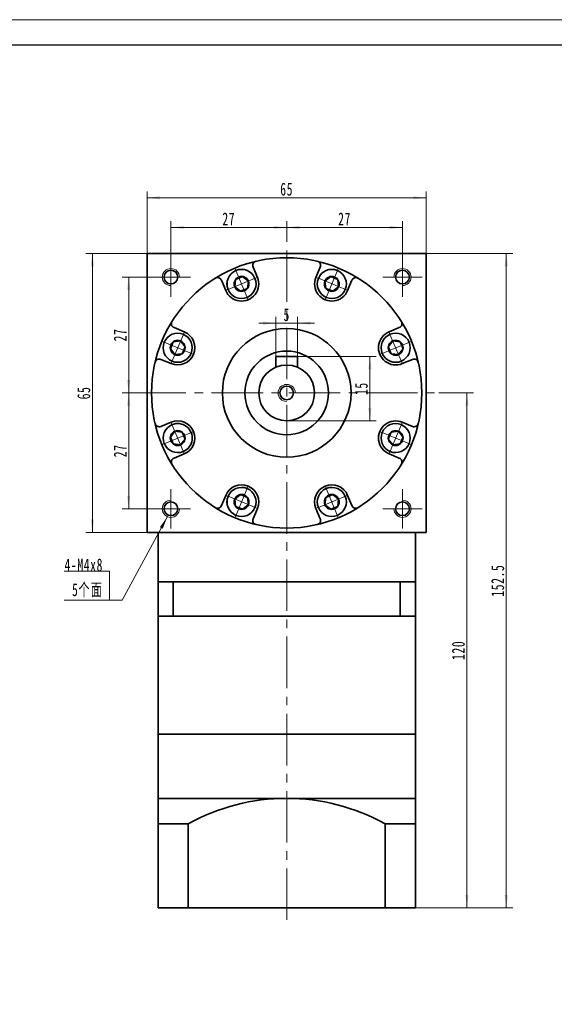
# Model space of a CAD drawing. Header units: millimetres. Extents: x -36 to 462, y -22 to 331.
# Tile 3 of 3: x 213 to 338, y 101 to 331. Entities that reach past the tile are written whole.
import ezdxf

# ---------------------------------------------------------------- set-up
doc = ezdxf.new("R2010")
doc.units = ezdxf.units.MM
doc.set_wipeout_variables(frame=1)
doc.linetypes.add('点画线', pattern=[18, 12, -2, 2, -2])
doc.layers.get('0').update_dxf_attribs({"lineweight": 35})
for name, color, linetype, lineweight in [('EB0_1', 7, 'Continuous', 35), ('中心线层', 1, '点画线', 18), ('图框_外框线', 7, 'Continuous', 18), ('尺寸线层', 3, 'Continuous', 18), ('粗实线层', 7, 'Continuous', 35)]:
    doc.layers.add(name, color=color, linetype=linetype, lineweight=lineweight)
doc.styles.add('标准', font='txt', dxfattribs={"width": 0.667})
doc.dimstyles.new('a4-1-1', dxfattribs={"dimtxt": 3, "dimasz": 3, "dimexe": 1.5, "dimexo": 0, "dimgap": 0.5, "dimtad": 1, "dimdec": 3, "dimdsep": 46, "dimtxsty": '标准', "dimblk": '_CAXARROW', "dimcen": 0, "dimdle": 4, "dimazin": 2, "dimtfac": 0.707107, "dimtdec": 3, "dimtix": 1, "dimtmove": 2, "dimatfit": 3, "dimfxl": 1, "dimfrac": 2, "dimtolj": 1, "dimtzin": 0, "dimarcsym": 1})

# ---------------------------------------------------------------- blocks, each defined once
blk = doc.blocks.new('*X19')
at = {"layer": '尺寸线层', "linetype": 'Continuous', "transparency": 16777216}
for points in [[(248.36, 282.49), (251.36, 282.86), (251.36, 282.11)], [(275.36, 282.49), (272.36, 282.86), (272.36, 282.11)]]:
    blk.add_hatch(color=0, dxfattribs=at).paths.add_polyline_path(points, flags=0)
at = {"layer": '尺寸线层', "color": 0, "linetype": 'Continuous', "transparency": 16777216}
for p, q in [((248.36, 275.52), (248.36, 283.99)), ((248.36, 282.49), (275.36, 282.49)), ((275.36, 279.19), (275.36, 283.99))]:
    blk.add_line(p, q, dxfattribs=at)
at = {"layer": '尺寸线层', "color": 0, "transparency": 16777216, "insert": (261.86, 284.47), "char_height": 3, "width": 6, "attachment_point": 5, "line_spacing_factor": 1.15057, "style": '标准'}
blk.add_mtext('\\T1.1;27', dxfattribs=at)
blk = doc.blocks.new('_CAXARROW')
blk.add_hatch(color=0).paths.add_polyline_path([(0, 0), (-1, 0.125), (-1, -0.125)], flags=0)
blk = doc.blocks.new('*X20')
at = {"layer": '尺寸线层', "linetype": 'Continuous', "transparency": 16777216}
for points in [[(275.36, 282.49), (278.36, 282.86), (278.36, 282.11)], [(302.36, 282.49), (299.36, 282.86), (299.36, 282.11)]]:
    blk.add_hatch(color=0, dxfattribs=at).paths.add_polyline_path(points, flags=0)
at = {"layer": '尺寸线层', "color": 0, "linetype": 'Continuous', "transparency": 16777216}
for p, q in [((275.36, 279.19), (275.36, 283.99)), ((275.36, 282.49), (302.36, 282.49)), ((302.36, 275.52), (302.36, 283.99))]:
    blk.add_line(p, q, dxfattribs=at)
at = {"layer": '尺寸线层', "color": 0, "transparency": 16777216, "insert": (288.86, 284.47), "char_height": 3, "width": 6, "attachment_point": 5, "line_spacing_factor": 1.15057, "style": '标准'}
blk.add_mtext('\\T1.1;27', dxfattribs=at)
blk = doc.blocks.new('*X21')
at = {"layer": '尺寸线层', "linetype": 'Continuous', "transparency": 16777216}
for points in [[(238.52, 270.92), (238.89, 267.92), (238.14, 267.92)], [(238.52, 243.92), (238.89, 246.92), (238.14, 246.92)]]:
    blk.add_hatch(color=0, dxfattribs=at).paths.add_polyline_path(points, flags=0)
at = {"layer": '尺寸线层', "color": 0, "linetype": 'Continuous', "transparency": 16777216}
for p, q in [((243.76, 270.92), (237.02, 270.92)), ((238.52, 270.92), (238.52, 243.92)), ((239.86, 243.92), (237.02, 243.92))]:
    blk.add_line(p, q, dxfattribs=at)
at = {"layer": '尺寸线层', "color": 0, "transparency": 16777216, "insert": (236.53, 257.42), "char_height": 3, "width": 6, "attachment_point": 5, "rotation": 90, "line_spacing_factor": 1.15057, "style": '标准'}
blk.add_mtext('\\T1.1;27', dxfattribs=at)
blk = doc.blocks.new('*X22')
at = {"layer": '尺寸线层', "linetype": 'Continuous', "transparency": 16777216}
for points in [[(238.52, 243.92), (238.89, 240.92), (238.14, 240.92)], [(238.52, 216.92), (238.89, 219.92), (238.14, 219.92)]]:
    blk.add_hatch(color=0, dxfattribs=at).paths.add_polyline_path(points, flags=0)
at = {"layer": '尺寸线层', "color": 0, "linetype": 'Continuous', "transparency": 16777216}
for p, q in [((239.86, 243.92), (237.02, 243.92)), ((238.52, 243.92), (238.52, 216.92)), ((243.76, 216.92), (237.02, 216.92))]:
    blk.add_line(p, q, dxfattribs=at)
at = {"layer": '尺寸线层', "color": 0, "transparency": 16777216, "insert": (236.53, 230.42), "char_height": 3, "width": 6, "attachment_point": 5, "rotation": 90, "line_spacing_factor": 1.15057, "style": '标准'}
blk.add_mtext('\\T1.1;27', dxfattribs=at)
blk = doc.blocks.new('*X23')
at = {"layer": '尺寸线层', "linetype": 'Continuous', "transparency": 16777216}
for points in [[(230.05, 276.42), (229.68, 273.42), (230.43, 273.42)], [(230.05, 211.42), (229.68, 214.42), (230.43, 214.42)]]:
    blk.add_hatch(color=0, dxfattribs=at).paths.add_polyline_path(points, flags=0)
at = {"layer": '尺寸线层', "color": 0, "linetype": 'Continuous', "transparency": 16777216}
for p, q in [((242.86, 276.42), (228.55, 276.42)), ((230.05, 211.42), (230.05, 276.42)), ((242.86, 211.42), (228.55, 211.42))]:
    blk.add_line(p, q, dxfattribs=at)
at = {"layer": '尺寸线层', "color": 0, "transparency": 16777216, "insert": (228.07, 243.92), "char_height": 3, "width": 6, "attachment_point": 5, "rotation": 90, "line_spacing_factor": 1.15057, "style": '标准'}
blk.add_mtext('\\T1.1;65', dxfattribs=at)
blk = doc.blocks.new('*X24')
at = {"layer": '尺寸线层', "linetype": 'Continuous', "transparency": 16777216}
for points in [[(242.86, 289.4), (245.86, 289.78), (245.86, 289.03)], [(307.86, 289.4), (304.86, 289.78), (304.86, 289.03)]]:
    blk.add_hatch(color=0, dxfattribs=at).paths.add_polyline_path(points, flags=0)
at = {"layer": '尺寸线层', "color": 0, "linetype": 'Continuous', "transparency": 16777216}
for p, q in [((242.86, 276.42), (242.86, 290.9)), ((242.86, 289.4), (307.86, 289.4)), ((307.86, 276.42), (307.86, 290.9))]:
    blk.add_line(p, q, dxfattribs=at)
at = {"layer": '尺寸线层', "color": 0, "transparency": 16777216, "insert": (275.36, 291.39), "char_height": 3, "width": 6, "attachment_point": 5, "line_spacing_factor": 1.15057, "style": '标准'}
blk.add_mtext('\\T1.1;65', dxfattribs=at)
blk = doc.blocks.new('*X25')
at = {"layer": '尺寸线层', "linetype": 'Continuous', "transparency": 16777216}
for points in [[(317.39, 243.92), (317.77, 240.92), (317.02, 240.92)], [(317.39, 123.92), (317.77, 126.92), (317.02, 126.92)]]:
    blk.add_hatch(color=0, dxfattribs=at).paths.add_polyline_path(points, flags=0)
at = {"layer": '尺寸线层', "color": 0, "linetype": 'Continuous', "transparency": 16777216}
for p, q in [((310.86, 243.92), (318.89, 243.92)), ((317.39, 243.92), (317.39, 123.92)), ((305.36, 123.92), (318.89, 123.92))]:
    blk.add_line(p, q, dxfattribs=at)
at = {"layer": '尺寸线层', "color": 0, "transparency": 16777216, "insert": (315.4, 183.92), "char_height": 3, "width": 7.9737, "attachment_point": 5, "rotation": 90, "line_spacing_factor": 1.15057, "style": '标准'}
blk.add_mtext('\\T1.1;120', dxfattribs=at)
blk = doc.blocks.new('*X26')
at = {"layer": '尺寸线层', "linetype": 'Continuous', "transparency": 16777216}
for points in [[(326.56, 276.42), (326.93, 273.42), (326.18, 273.42)], [(326.56, 123.92), (326.93, 126.92), (326.18, 126.92)]]:
    blk.add_hatch(color=0, dxfattribs=at).paths.add_polyline_path(points, flags=0)
at = {"layer": '尺寸线层', "color": 0, "linetype": 'Continuous', "transparency": 16777216}
for p, q in [((307.86, 276.42), (328.06, 276.42)), ((326.56, 276.42), (326.56, 123.92)), ((305.36, 123.92), (328.06, 123.92))]:
    blk.add_line(p, q, dxfattribs=at)
at = {"layer": '尺寸线层', "color": 0, "transparency": 16777216, "insert": (324.57, 200.17), "char_height": 3, "width": 13.8707, "attachment_point": 5, "rotation": 90, "line_spacing_factor": 1.15057, "style": '标准'}
blk.add_mtext('\\T1.1;152.5', dxfattribs=at)
blk = doc.blocks.new('*X27')
at = {"layer": '尺寸线层', "linetype": 'Continuous'}
blk.add_hatch(color=0, dxfattribs=at).paths.add_polyline_path([(13.51, 19.45), (12.42, 16.63), (11.76, 16.99)], flags=0)
at = {"layer": '尺寸线层', "color": 0, "linetype": 'Continuous'}
blk.add_line((13.51, 19.45), (3, 0), dxfattribs=at)
at = {"layer": '尺寸线层', "color": 0}
for p, q in [((0, 6.73), (-10.53, 6.73)), ((0, 0), (0, 6.73)), ((0, 0), (-10.53, 0)), ((3, 0), (0, 0))]:
    blk.add_line(p, q, dxfattribs=at)
at = {"layer": '尺寸线层', "color": 0, "insert": (-1.5, 0.6), "char_height": 3, "width": 17.068, "attachment_point": 9, "line_spacing_factor": 1.15057, "style": '标准'}
blk.add_mtext('\\T1.1;4-M4x8\\P5个面', dxfattribs=at)
blk = doc.blocks.new('*X28')
at = {"layer": '尺寸线层', "linetype": 'Continuous', "transparency": 16777216}
for points in [[(294.76, 252.42), (295.14, 249.42), (294.39, 249.42)], [(294.76, 237.42), (295.14, 240.42), (294.39, 240.42)]]:
    blk.add_hatch(color=0, dxfattribs=at).paths.add_polyline_path(points, flags=0)
at = {"layer": '尺寸线层', "color": 0, "linetype": 'Continuous', "transparency": 16777216}
for p, q in [((277.86, 252.42), (296.26, 252.42)), ((294.76, 252.42), (294.76, 237.42)), ((275.36, 237.42), (296.26, 237.42))]:
    blk.add_line(p, q, dxfattribs=at)
at = {"layer": '尺寸线层', "color": 0, "transparency": 16777216, "insert": (292.77, 244.92), "char_height": 3, "width": 6, "attachment_point": 5, "rotation": 90, "line_spacing_factor": 1.15057, "style": '标准'}
blk.add_mtext('\\T1.1;15', dxfattribs=at)
blk = doc.blocks.new('*X29')
at = {"layer": '尺寸线层', "linetype": 'Continuous', "transparency": 16777216}
for points in [[(272.86, 260.18), (269.86, 259.81), (269.86, 260.56)], [(277.86, 260.18), (280.86, 259.81), (280.86, 260.56)]]:
    blk.add_hatch(color=0, dxfattribs=at).paths.add_polyline_path(points, flags=0)
at = {"layer": '尺寸线层', "color": 0, "linetype": 'Continuous', "transparency": 16777216}
for p, q in [((272.86, 252.42), (272.86, 261.68)), ((277.86, 252.42), (277.86, 261.68)), ((281.86, 260.18), (268.86, 260.18))]:
    blk.add_line(p, q, dxfattribs=at)
at = {"layer": '尺寸线层', "color": 0, "transparency": 16777216, "insert": (275.36, 262.15), "char_height": 3, "width": 6, "attachment_point": 5, "line_spacing_factor": 1.15057, "style": '标准'}
blk.add_mtext('\\T1.1;5', dxfattribs=at)
blk = doc.blocks.new('*X30')
at = {"layer": '中心线层', "linetype": '点画线', "lineweight": 18}
for p, q in [((0, -3.89), (0, 3.89)), ((-3.89, 0), (3.89, 0))]:
    blk.add_line(p, q, dxfattribs=at)
at = {"layer": '粗实线层'}
for p, q in [((-1.73, 0), (-0.87, 1.5)), ((-1.73, 0), (-0.87, -1.5)), ((-0.87, 1.5), (0.87, 1.5)), ((1.73, 0), (0.87, 1.5)), ((1.73, 0), (0.87, 1.5)), ((1.73, 0), (0.87, -1.5)), ((-0.87, -1.5), (0.87, -1.5))]:
    blk.add_line(p, q, dxfattribs=at)
blk.add_circle((0, 0), 1.73, dxfattribs=at)
for start, end in [(0, 180), (180, 360)]:
    blk.add_arc((0, 0), 3.39, start, end, dxfattribs=at)

msp = doc.modelspace()

# ---------------------------------------------------------------- linework, layer by layer
at = {"layer": 'EB0_1'}
for p, q in [((245.359, 199.9217), (245.359, 164.4217)), ((305.359, 199.9217), (245.359, 199.9217)), ((305.359, 199.9217), (305.359, 164.4217)), ((305.359, 191.9217), (245.359, 191.9217)), ((245.359, 164.4217), (305.359, 164.4217))]:
    msp.add_line(p, q, dxfattribs=at)
at = {"layer": 'EB0_1', "linetype": 'Continuous', "lineweight": 35}
for p, q in [((245.359, 164.4217), (245.359, 141.4217)), ((245.359, 164.4217), (305.359, 164.4217)), ((305.359, 123.9217), (305.359, 164.4217)), ((245.359, 141.4217), (245.359, 123.9217)), ((305.359, 123.9217), (245.359, 123.9217))]:
    msp.add_line(p, q, dxfattribs=at)
at = {"layer": '中心线层'}
for p, q in [((275.359, 121.1147), (275.359, 279.194)), ((248.359, 266.3217), (248.359, 275.5217)), ((302.359, 275.5217), (302.359, 266.3217)), ((243.759, 270.9217), (252.959, 270.9217)), ((297.759, 270.9217), (306.959, 270.9217)), ((239.859, 243.9217), (310.859, 243.9217)), ((248.359, 212.3217), (248.359, 221.5217)), ((302.359, 221.5217), (302.359, 212.3217)), ((252.959, 216.9217), (243.759, 216.9217)), ((306.959, 216.9217), (297.759, 216.9217))]:
    msp.add_line(p, q, dxfattribs=at)
at = {"layer": '粗实线层'}
for p, q in [((242.859, 276.4217), (307.859, 276.4217)), ((242.859, 211.4217), (242.859, 276.4217)), ((307.859, 211.4217), (307.859, 276.4217)), ((268.5307, 270.8592), (267.5406, 273.2496)), ((282.1873, 270.8592), (283.1774, 273.2496)), ((261.1397, 267.7977), (260.1495, 270.1881)), ((289.5783, 267.7977), (290.5684, 270.1881)), ((251.483, 258.1411), (249.0926, 259.1312)), ((299.2349, 258.1411), (301.6254, 259.1312)), ((248.4216, 250.75), (246.0311, 251.7402)), ((277.859, 252.4217), (272.859, 252.4217)), ((272.859, 252.4217), (272.859, 249.9217)), ((277.859, 252.4217), (277.859, 249.9217)), ((302.2964, 250.75), (304.6868, 251.7402)), ((248.4216, 237.0935), (246.0311, 236.1033)), ((302.2964, 237.0935), (304.6868, 236.1033)), ((251.483, 229.7024), (249.0926, 228.7123)), ((299.2349, 229.7024), (301.6254, 228.7123)), ((261.1397, 220.0458), (260.1495, 217.6554)), ((289.5783, 220.0458), (290.5684, 217.6554)), ((268.5307, 216.9843), (267.5406, 214.5939)), ((282.1873, 216.9843), (283.1774, 214.5939)), ((242.859, 211.4217), (307.859, 211.4217)), ((245.359, 199.9217), (245.359, 211.4217)), ((305.359, 199.9217), (305.359, 211.4217)), ((248.9015, 199.9217), (248.9015, 191.9217)), ((301.8165, 199.9217), (301.8165, 191.9217)), ((245.359, 149.4217), (305.359, 149.4217)), ((250.359, 143.475), (245.359, 143.475)), ((252.359, 143.475), (245.359, 143.475)), ((252.359, 143.475), (252.359, 123.9217)), ((252.359, 143.475), (252.359, 123.9217)), ((298.359, 143.475), (298.359, 123.9217)), ((298.359, 143.475), (298.359, 123.9217)), ((298.359, 143.475), (305.359, 143.475))]:
    msp.add_line(p, q, dxfattribs=at)
for centre, radius in [((275.359, 243.9217), 31.5), ((248.359, 270.9217), 1.6), ((302.359, 270.9217), 1.6), ((275.359, 243.9217), 15), ((275.359, 243.9217), 9.75), ((275.359, 243.9217), 6.5), ((275.359, 243.9217), 1.6), ((248.359, 216.9217), 1.6), ((302.359, 216.9217), 1.6)]:
    msp.add_circle(centre, radius, dxfattribs=at)
for centre, radius, start, end in [((268.4644, 273.6323), 1, 103.064537, 202.500054), ((282.2535, 273.6323), 1, 337.499946, 76.935463), ((259.2257, 269.8054), 1, 22.499946, 121.935463), ((264.8352, 269.3284), 4, 202.5, 22.5), ((285.8828, 269.3284), 4, 157.5, 337.5), ((291.4923, 269.8054), 1, 58.064537, 157.500054), ((249.4753, 260.0551), 1, 148.064537, 247.500054), ((301.2427, 260.0551), 1, 292.499946, 31.935463), ((249.9523, 254.4455), 4, 247.5, 67.5), ((300.7657, 254.4455), 4, 112.5, 292.5), ((245.6485, 250.8163), 1, 67.499946, 166.935463), ((305.0695, 250.8163), 1, 13.064537, 112.500054), ((245.6485, 237.0272), 1, 193.064537, 292.500054), ((249.9523, 233.3979), 4, 292.5, 112.5), ((300.7657, 233.3979), 4, 67.5, 247.5), ((305.0695, 237.0272), 1, 247.499946, 346.935463), ((249.4753, 227.7884), 1, 112.499946, 211.935463), ((301.2427, 227.7884), 1, 328.064537, 67.500054), ((264.8352, 218.5151), 4, 337.5, 157.5), ((285.8828, 218.5151), 4, 22.5, 202.5), ((259.2257, 218.038), 1, 238.064537, 337.500054), ((291.4923, 218.038), 1, 202.499946, 301.935463), ((268.4644, 214.2112), 1, 157.499946, 256.935463), ((282.2535, 214.2112), 1, 283.064537, 22.500054), ((275.359, 101.97), 47.4517, 61.006989, 118.993011)]:
    msp.add_arc(centre, radius, start, end, dxfattribs=at)
at = {"layer": '粗实线层', "lineweight": 18}
for centre, start, end in [((248.359, 270.9217), 0, 270), ((302.359, 270.9217), 270, 180), ((275.359, 243.9217), 0, 270), ((248.359, 216.9217), 90, 360), ((302.359, 216.9217), 180, 90)]:
    msp.add_arc(centre, 2, start, end, dxfattribs=at)

# ---------------------------------------------------------------- block references
at = {"layer": '尺寸线层'}
msp.add_blockref('*X27', (234.0367, 195.6404), dxfattribs=at)

# ---------------------------------------------------------------- dimensions: what is measured, and where the dimension line sits
for base, p1, p2, picture, middle in [((307.859, 289.4038), (242.859, 276.4217), (307.859, 276.4217), '*X24', (275.359, 291.3871)), ((275.359, 282.486), (248.359, 275.5217), (275.359, 279.194), '*X19', (261.859, 284.4692)), ((302.359, 282.486), (275.359, 279.194), (302.359, 275.5217), '*X20', (288.859, 284.4692)), ((272.859, 260.1824), (277.859, 252.4217), (272.859, 252.4217), '*X29', (275.359, 262.1488))]:
    dim = msp.add_linear_dim(base=base, p1=p1, p2=p2, dimstyle='a4-1-1', override={"dimsah": 1, "dimtfill": 1, "dimtzin": 0}, dxfattribs=at)
    dim.commit()
    dim.dimension.update_dxf_attribs({"geometry": picture, "text_midpoint": middle})
for base, p1, p2, angle, picture, middle in [((230.0515, 276.4217), (242.859, 211.4217), (242.859, 276.4217), 90, '*X23', (228.0683, 243.9217)), ((326.5568, 123.9217), (307.859, 276.4217), (305.359, 123.9217), 270, '*X26', (324.5652, 200.1717)), ((238.5159, 243.9217), (243.759, 270.9217), (239.859, 243.9217), 270, '*X21', (236.5326, 257.4217)), ((294.7636, 237.4217), (277.859, 252.4217), (275.359, 237.4217), 270, '*X28', (292.772, 244.9217)), ((238.5159, 216.9217), (239.859, 243.9217), (243.759, 216.9217), 270, '*X22', (236.5326, 230.4217)), ((317.3919, 123.9217), (310.859, 243.9217), (305.359, 123.9217), 270, '*X25', (315.4002, 183.9217))]:
    dim = msp.add_linear_dim(base=base, p1=p1, p2=p2, angle=angle, dimstyle='a4-1-1', override={"dimsah": 1, "dimtfill": 1, "dimtzin": 0}, dxfattribs=at)
    dim.commit()
    dim.dimension.update_dxf_attribs({"geometry": picture, "text_midpoint": middle})

# ---------------------------------------------------------------- next in the draw order: wipeouts: each hides what was drawn before it
for points in [[(267.9671, 270.6257), (267.959, 270.6451), (267.9508, 270.6645), (267.9424, 270.6838), (267.934, 270.7031), (267.9254, 270.7223), (267.9166, 270.7415), (267.9078, 270.7606), (267.8989, 270.7796), (267.8898, 270.7986), (267.8806, 270.8176), (267.8713, 270.8365), (267.8619, 270.8553), (267.8523, 270.8741), (267.8427, 270.8928), (267.8329, 270.9114), (267.823, 270.93), (267.813, 270.9485), (267.8029, 270.967), (267.7927, 270.9854), (267.7823, 271.0037), (267.7719, 271.022), (267.7613, 271.0402), (267.7506, 271.0583), (267.7398, 271.0764), (267.7289, 271.0944), (267.7179, 271.1123), (267.7067, 271.1302), (267.6955, 271.148), (267.6841, 271.1657), (267.6727, 271.1834), (267.6727, 271.1834), (267.5841, 271.3123), (267.4896, 271.437), (267.3895, 271.5572), (267.284, 271.6727), (267.1732, 271.7832), (267.0575, 271.8884), (266.937, 271.9882), (266.8121, 272.0823), (266.6829, 272.1706), (266.5498, 272.2528), (266.4131, 272.3288), (266.273, 272.3984), (266.1298, 272.4615), (265.9839, 272.5179), (265.8356, 272.5675), (265.6851, 272.6102), (265.5328, 272.6459), (265.379, 272.6745), (265.224, 272.6961), (265.0682, 272.7104), (264.912, 272.7176), (264.7555, 272.7175), (264.5993, 272.7102), (264.4435, 272.6957), (264.2886, 272.6741), (264.1348, 272.6453), (263.9825, 272.6094), (263.8321, 272.5666), (263.6838, 272.5169), (263.5379, 272.4604), (263.5379, 272.4604), (263.3948, 272.3972), (263.2547, 272.3275), (263.1181, 272.2514), (262.9851, 272.169), (262.856, 272.0807), (262.7311, 271.9864), (262.6107, 271.8865), (262.4951, 271.7812), (262.3844, 271.6706), (262.279, 271.5551), (262.179, 271.4348), (262.0846, 271.31), (261.9961, 271.181), (261.9137, 271.048), (261.8375, 270.9114), (261.7676, 270.7714), (261.7043, 270.6284), (261.6477, 270.4826), (261.5979, 270.3343), (261.5549, 270.1839), (261.5189, 270.0316), (261.49, 269.8779), (261.4682, 269.723), (261.4536, 269.5672), (261.4462, 269.411), (261.446, 269.2545), (261.453, 269.0982), (261.4672, 268.9425), (261.4886, 268.7875), (261.5171, 268.6337), (261.5171, 268.6337), (261.5215, 268.6131), (261.526, 268.5925), (261.5307, 268.572), (261.5354, 268.5515), (261.5403, 268.531), (261.5453, 268.5106), (261.5505, 268.4901), (261.5557, 268.4698), (261.5611, 268.4494), (261.5667, 268.4291), (261.5723, 268.4088), (261.5781, 268.3886), (261.584, 268.3684), (261.59, 268.3482), (261.5962, 268.3281), (261.6024, 268.308), (261.6088, 268.2879), (261.6153, 268.2679), (261.622, 268.2479), (261.6288, 268.228), (261.6357, 268.2081), (261.6427, 268.1883), (261.6498, 268.1685), (261.6571, 268.1487), (261.6645, 268.129), (261.672, 268.1093), (261.6796, 268.0897), (261.6874, 268.0701), (261.6952, 268.0506), (261.7032, 268.0311), (261.7032, 268.0311), (261.7754, 267.869), (261.856, 267.7109), (261.9447, 267.5572), (262.0414, 267.4083), (262.1457, 267.2647), (262.2574, 267.1268), (262.3762, 266.9949), (262.5017, 266.8694), (262.6336, 266.7506), (262.7715, 266.639), (262.9151, 266.5346), (263.0639, 266.438), (263.2176, 266.3492), (263.3758, 266.2687), (263.5379, 266.1965), (263.7036, 266.1329), (263.8724, 266.078), (264.0438, 266.0321), (264.2174, 265.9952), (264.3927, 265.9674), (264.5692, 265.9489), (264.7465, 265.9396), (264.9239, 265.9396), (265.1012, 265.9489), (265.2777, 265.9674), (265.453, 265.9952), (265.6266, 266.0321), (265.798, 266.078), (265.9668, 266.1329), (266.1325, 266.1965), (266.1325, 266.1965), (266.2946, 266.2687), (266.4528, 266.3492), (266.6065, 266.438), (266.7553, 266.5346), (266.8989, 266.639), (267.0368, 266.7506), (267.1687, 266.8694), (267.2942, 266.9949), (267.413, 267.1268), (267.5247, 267.2647), (267.629, 267.4083), (267.7256, 267.5572), (267.8144, 267.7109), (267.895, 267.869), (267.9671, 268.0311), (268.0307, 268.1968), (268.0856, 268.3656), (268.1315, 268.537), (268.1684, 268.7106), (268.1962, 268.8859), (268.2147, 269.0624), (268.224, 269.2397), (268.224, 269.4172), (268.2147, 269.5944), (268.1962, 269.7709), (268.1684, 269.9462), (268.1315, 270.1198), (268.0856, 270.2912), (268.0307, 270.46)], [(289.0147, 268.0311), (289.0227, 268.0506), (289.0306, 268.0701), (289.0384, 268.0897), (289.046, 268.1093), (289.0535, 268.129), (289.0609, 268.1487), (289.0681, 268.1685), (289.0753, 268.1883), (289.0823, 268.2081), (289.0892, 268.228), (289.096, 268.2479), (289.1026, 268.2679), (289.1091, 268.2879), (289.1155, 268.308), (289.1218, 268.3281), (289.128, 268.3482), (289.134, 268.3684), (289.1399, 268.3886), (289.1457, 268.4088), (289.1513, 268.4291), (289.1568, 268.4494), (289.1622, 268.4698), (289.1675, 268.4901), (289.1726, 268.5106), (289.1777, 268.531), (289.1825, 268.5515), (289.1873, 268.572), (289.1919, 268.5925), (289.1964, 268.6131), (289.2008, 268.6337), (289.2008, 268.6337), (289.2293, 268.7875), (289.2507, 268.9425), (289.265, 269.0982), (289.272, 269.2545), (289.2718, 269.411), (289.2644, 269.5672), (289.2497, 269.723), (289.228, 269.8779), (289.199, 270.0316), (289.1631, 270.1839), (289.1201, 270.3343), (289.0703, 270.4826), (289.0136, 270.6284), (288.9503, 270.7714), (288.8805, 270.9114), (288.8043, 271.048), (288.7218, 271.181), (288.6333, 271.31), (288.539, 271.4348), (288.439, 271.5551), (288.3336, 271.6706), (288.2229, 271.7812), (288.1072, 271.8865), (287.9869, 271.9864), (287.862, 272.0807), (287.7329, 272.169), (287.5999, 272.2514), (287.4632, 272.3275), (287.3232, 272.3972), (287.1801, 272.4604), (287.1801, 272.4604), (287.0342, 272.5169), (286.8859, 272.5666), (286.7354, 272.6094), (286.5832, 272.6453), (286.4294, 272.6741), (286.2745, 272.6957), (286.1187, 272.7102), (285.9624, 272.7175), (285.806, 272.7176), (285.6497, 272.7104), (285.494, 272.6961), (285.339, 272.6745), (285.1852, 272.6459), (285.0329, 272.6102), (284.8824, 272.5675), (284.7341, 272.5179), (284.5881, 272.4615), (284.445, 272.3984), (284.3049, 272.3288), (284.1681, 272.2528), (284.0351, 272.1706), (283.9059, 272.0823), (283.781, 271.9882), (283.6605, 271.8884), (283.5448, 271.7832), (283.434, 271.6727), (283.3285, 271.5572), (283.2284, 271.437), (283.1339, 271.3123), (283.0453, 271.1834), (283.0453, 271.1834), (283.0338, 271.1657), (283.0225, 271.148), (283.0112, 271.1302), (283.0001, 271.1123), (282.9891, 271.0944), (282.9782, 271.0764), (282.9674, 271.0583), (282.9567, 271.0402), (282.9461, 271.022), (282.9357, 271.0037), (282.9253, 270.9854), (282.9151, 270.967), (282.905, 270.9485), (282.895, 270.93), (282.8851, 270.9114), (282.8753, 270.8928), (282.8656, 270.8741), (282.8561, 270.8553), (282.8467, 270.8365), (282.8374, 270.8176), (282.8282, 270.7986), (282.8191, 270.7796), (282.8102, 270.7606), (282.8013, 270.7415), (282.7926, 270.7223), (282.784, 270.7031), (282.7755, 270.6838), (282.7672, 270.6645), (282.7589, 270.6451), (282.7508, 270.6257), (282.7508, 270.6257), (282.6872, 270.46), (282.6324, 270.2912), (282.5864, 270.1198), (282.5495, 269.9462), (282.5218, 269.7709), (282.5032, 269.5944), (282.4939, 269.4172), (282.4939, 269.2397), (282.5032, 269.0624), (282.5218, 268.8859), (282.5495, 268.7106), (282.5864, 268.537), (282.6324, 268.3656), (282.6872, 268.1968), (282.7508, 268.0311), (282.823, 267.869), (282.9036, 267.7109), (282.9923, 267.5572), (283.089, 267.4083), (283.1933, 267.2647), (283.305, 267.1268), (283.4238, 266.9949), (283.5493, 266.8694), (283.6812, 266.7506), (283.8191, 266.639), (283.9627, 266.5346), (284.1115, 266.438), (284.2652, 266.3492), (284.4233, 266.2687), (284.5855, 266.1965), (284.5855, 266.1965), (284.7512, 266.1329), (284.92, 266.078), (285.0914, 266.0321), (285.265, 265.9952), (285.4403, 265.9674), (285.6168, 265.9489), (285.794, 265.9396), (285.9715, 265.9396), (286.1488, 265.9489), (286.3253, 265.9674), (286.5006, 265.9952), (286.6742, 266.0321), (286.8456, 266.078), (287.0144, 266.1329), (287.1801, 266.1965), (287.3422, 266.2687), (287.5004, 266.3492), (287.6541, 266.438), (287.8029, 266.5346), (287.9465, 266.639), (288.0844, 266.7506), (288.2163, 266.8694), (288.3418, 266.9949), (288.4606, 267.1268), (288.5722, 267.2647), (288.6766, 267.4083), (288.7732, 267.5572), (288.862, 267.7109), (288.9425, 267.869)], [(251.2496, 257.5775), (251.2301, 257.5855), (251.2106, 257.5934), (251.191, 257.6011), (251.1714, 257.6087), (251.1517, 257.6162), (251.132, 257.6236), (251.1123, 257.6309), (251.0925, 257.638), (251.0726, 257.6451), (251.0527, 257.652), (251.0328, 257.6587), (251.0128, 257.6654), (250.9928, 257.6719), (250.9728, 257.6783), (250.9527, 257.6846), (250.9325, 257.6907), (250.9124, 257.6967), (250.8921, 257.7026), (250.8719, 257.7084), (250.8516, 257.7141), (250.8313, 257.7196), (250.811, 257.725), (250.7906, 257.7303), (250.7702, 257.7354), (250.7497, 257.7404), (250.7292, 257.7453), (250.7087, 257.7501), (250.6882, 257.7547), (250.6676, 257.7592), (250.647, 257.7636), (250.647, 257.7636), (250.4932, 257.7921), (250.3383, 257.8135), (250.1825, 257.8277), (250.0262, 257.8347), (249.8698, 257.8345), (249.7135, 257.8271), (249.5578, 257.8125), (249.4029, 257.7907), (249.2491, 257.7618), (249.0969, 257.7258), (248.9464, 257.6829), (248.7982, 257.633), (248.6523, 257.5764), (248.5093, 257.5131), (248.3693, 257.4432), (248.2327, 257.367), (248.0998, 257.2846), (247.9708, 257.1961), (247.846, 257.1017), (247.7257, 257.0017), (247.6101, 256.8963), (247.4995, 256.7856), (247.3942, 256.67), (247.2943, 256.5496), (247.2001, 256.4247), (247.1117, 256.2957), (247.0294, 256.1626), (246.9533, 256.026), (246.8835, 255.8859), (246.8203, 255.7428), (246.8203, 255.7428), (246.7638, 255.597), (246.7141, 255.4486), (246.6713, 255.2982), (246.6354, 255.1459), (246.6067, 254.9921), (246.585, 254.8372), (246.5705, 254.6815), (246.5632, 254.5252), (246.5632, 254.3688), (246.5703, 254.2125), (246.5847, 254.0567), (246.6062, 253.9018), (246.6348, 253.748), (246.6706, 253.5957), (246.7133, 253.4452), (246.7629, 253.2968), (246.8192, 253.1509), (246.8823, 253.0077), (246.9519, 252.8676), (247.0279, 252.7309), (247.1101, 252.5978), (247.1984, 252.4687), (247.2925, 252.3437), (247.3923, 252.2232), (247.4976, 252.1075), (247.608, 251.9968), (247.7235, 251.8912), (247.8437, 251.7911), (247.9684, 251.6967), (248.0973, 251.6081), (248.0973, 251.6081), (248.115, 251.5966), (248.1327, 251.5852), (248.1505, 251.574), (248.1684, 251.5629), (248.1863, 251.5518), (248.2043, 251.5409), (248.2224, 251.5301), (248.2405, 251.5194), (248.2587, 251.5089), (248.277, 251.4984), (248.2953, 251.4881), (248.3137, 251.4778), (248.3322, 251.4677), (248.3507, 251.4577), (248.3693, 251.4478), (248.388, 251.4381), (248.4067, 251.4284), (248.4254, 251.4189), (248.4443, 251.4094), (248.4631, 251.4001), (248.4821, 251.3909), (248.5011, 251.3819), (248.5201, 251.3729), (248.5392, 251.3641), (248.5584, 251.3554), (248.5776, 251.3468), (248.5969, 251.3383), (248.6162, 251.3299), (248.6356, 251.3217), (248.655, 251.3136), (248.655, 251.3136), (248.8207, 251.25), (248.9895, 251.1951), (249.1609, 251.1492), (249.3345, 251.1123), (249.5098, 251.0845), (249.6863, 251.066), (249.8636, 251.0567), (250.041, 251.0567), (250.2183, 251.066), (250.3948, 251.0845), (250.5701, 251.1123), (250.7437, 251.1492), (250.9151, 251.1951), (251.0839, 251.25), (251.2496, 251.3136), (251.4117, 251.3858), (251.5699, 251.4663), (251.7236, 251.5551), (251.8724, 251.6517), (252.016, 251.7561), (252.1539, 251.8678), (252.2858, 251.9865), (252.4113, 252.112), (252.5301, 252.2439), (252.6418, 252.3818), (252.7461, 252.5254), (252.8428, 252.6743), (252.9315, 252.828), (253.0121, 252.9861), (253.0843, 253.1482), (253.0843, 253.1482), (253.1479, 253.3139), (253.2027, 253.4827), (253.2486, 253.6542), (253.2855, 253.8278), (253.3133, 254.003), (253.3319, 254.1796), (253.3411, 254.3568), (253.3411, 254.5343), (253.3319, 254.7115), (253.3133, 254.888), (253.2855, 255.0633), (253.2486, 255.2369), (253.2027, 255.4083), (253.1479, 255.5771), (253.0843, 255.7428), (253.0121, 255.905), (252.9315, 256.0631), (252.8428, 256.2168), (252.7461, 256.3656), (252.6418, 256.5092), (252.5301, 256.6472), (252.4113, 256.7791), (252.2858, 256.9046), (252.1539, 257.0233), (252.016, 257.135), (251.8724, 257.2393), (251.7236, 257.336), (251.5699, 257.4247), (251.4117, 257.5053)], [(302.063, 251.3136), (302.0824, 251.3217), (302.1018, 251.3299), (302.1211, 251.3383), (302.1404, 251.3468), (302.1596, 251.3554), (302.1787, 251.3641), (302.1978, 251.3729), (302.2169, 251.3819), (302.2359, 251.3909), (302.2548, 251.4001), (302.2737, 251.4094), (302.2925, 251.4189), (302.3113, 251.4284), (302.33, 251.4381), (302.3487, 251.4478), (302.3672, 251.4577), (302.3858, 251.4677), (302.4042, 251.4778), (302.4226, 251.4881), (302.441, 251.4984), (302.4592, 251.5089), (302.4774, 251.5194), (302.4956, 251.5301), (302.5136, 251.5409), (302.5316, 251.5518), (302.5496, 251.5629), (302.5674, 251.574), (302.5852, 251.5852), (302.603, 251.5966), (302.6206, 251.6081), (302.6206, 251.6081), (302.7496, 251.6967), (302.8743, 251.7911), (302.9945, 251.8912), (303.1099, 251.9968), (303.2204, 252.1075), (303.3257, 252.2232), (303.4255, 252.3437), (303.5196, 252.4687), (303.6079, 252.5978), (303.6901, 252.7309), (303.7661, 252.8676), (303.8357, 253.0077), (303.8987, 253.1509), (303.9551, 253.2968), (304.0047, 253.4452), (304.0474, 253.5957), (304.0831, 253.748), (304.1118, 253.9018), (304.1333, 254.0567), (304.1477, 254.2125), (304.1548, 254.3688), (304.1547, 254.5252), (304.1475, 254.6815), (304.133, 254.8372), (304.1113, 254.9921), (304.0825, 255.1459), (304.0467, 255.2982), (304.0039, 255.4486), (303.9541, 255.597), (303.8976, 255.7428), (303.8976, 255.7428), (303.8344, 255.8859), (303.7647, 256.026), (303.6886, 256.1626), (303.6063, 256.2957), (303.5179, 256.4247), (303.4237, 256.5496), (303.3238, 256.67), (303.2184, 256.7856), (303.1079, 256.8963), (302.9923, 257.0017), (302.872, 257.1017), (302.7472, 257.1961), (302.6182, 257.2846), (302.4853, 257.367), (302.3487, 257.4432), (302.2087, 257.5131), (302.0656, 257.5764), (301.9198, 257.633), (301.7715, 257.6829), (301.6211, 257.7258), (301.4689, 257.7618), (301.3151, 257.7907), (301.1602, 257.8125), (301.0045, 257.8271), (300.8482, 257.8345), (300.6918, 257.8347), (300.5355, 257.8277), (300.3797, 257.8135), (300.2247, 257.7921), (300.0709, 257.7636), (300.0709, 257.7636), (300.0503, 257.7592), (300.0298, 257.7547), (300.0092, 257.7501), (299.9887, 257.7453), (299.9683, 257.7404), (299.9478, 257.7354), (299.9274, 257.7303), (299.907, 257.725), (299.8867, 257.7196), (299.8664, 257.7141), (299.8461, 257.7084), (299.8258, 257.7026), (299.8056, 257.6967), (299.7855, 257.6907), (299.7653, 257.6846), (299.7452, 257.6783), (299.7252, 257.6719), (299.7052, 257.6654), (299.6852, 257.6587), (299.6652, 257.652), (299.6454, 257.6451), (299.6255, 257.638), (299.6057, 257.6309), (299.5859, 257.6236), (299.5662, 257.6162), (299.5466, 257.6087), (299.5269, 257.6011), (299.5074, 257.5934), (299.4879, 257.5855), (299.4684, 257.5775), (299.4684, 257.5775), (299.3062, 257.5053), (299.1481, 257.4247), (298.9944, 257.336), (298.8456, 257.2393), (298.702, 257.135), (298.564, 257.0233), (298.4322, 256.9046), (298.3067, 256.7791), (298.1879, 256.6472), (298.0762, 256.5092), (297.9719, 256.3656), (297.8752, 256.2168), (297.7865, 256.0631), (297.7059, 255.905), (297.6337, 255.7428), (297.5701, 255.5771), (297.5153, 255.4083), (297.4693, 255.2369), (297.4324, 255.0633), (297.4047, 254.888), (297.3861, 254.7115), (297.3768, 254.5343), (297.3768, 254.3568), (297.3861, 254.1796), (297.4047, 254.003), (297.4324, 253.8278), (297.4693, 253.6542), (297.5153, 253.4827), (297.5701, 253.3139), (297.6337, 253.1482), (297.6337, 253.1482), (297.7059, 252.9861), (297.7865, 252.828), (297.8752, 252.6743), (297.9719, 252.5254), (298.0762, 252.3818), (298.1879, 252.2439), (298.3067, 252.112), (298.4322, 251.9865), (298.564, 251.8678), (298.702, 251.7561), (298.8456, 251.6517), (298.9944, 251.5551), (299.1481, 251.4663), (299.3062, 251.3858), (299.4684, 251.3136), (299.6341, 251.25), (299.8029, 251.1951), (299.9743, 251.1492), (300.1479, 251.1123), (300.3232, 251.0845), (300.4997, 251.066), (300.6769, 251.0567), (300.8544, 251.0567), (301.0317, 251.066), (301.2082, 251.0845), (301.3835, 251.1123), (301.5571, 251.1492), (301.7285, 251.1951), (301.8973, 251.25)], [(248.655, 236.5299), (248.6356, 236.5218), (248.6162, 236.5135), (248.5969, 236.5052), (248.5776, 236.4967), (248.5584, 236.4881), (248.5392, 236.4794), (248.5201, 236.4706), (248.5011, 236.4616), (248.4821, 236.4525), (248.4631, 236.4433), (248.4443, 236.434), (248.4254, 236.4246), (248.4067, 236.4151), (248.388, 236.4054), (248.3693, 236.3957), (248.3507, 236.3858), (248.3322, 236.3758), (248.3137, 236.3656), (248.2953, 236.3554), (248.277, 236.3451), (248.2587, 236.3346), (248.2405, 236.324), (248.2224, 236.3133), (248.2043, 236.3025), (248.1863, 236.2916), (248.1684, 236.2806), (248.1505, 236.2695), (248.1327, 236.2582), (248.115, 236.2469), (248.0973, 236.2354), (248.0973, 236.2354), (247.9684, 236.1468), (247.8437, 236.0524), (247.7235, 235.9523), (247.608, 235.8467), (247.4976, 235.736), (247.3923, 235.6202), (247.2925, 235.4998), (247.1984, 235.3748), (247.1101, 235.2457), (247.0279, 235.1126), (246.9519, 234.9758), (246.8823, 234.8357), (246.8192, 234.6926), (246.7629, 234.5467), (246.7133, 234.3983), (246.6706, 234.2478), (246.6348, 234.0955), (246.6062, 233.9417), (246.5847, 233.7868), (246.5703, 233.631), (246.5632, 233.4747), (246.5632, 233.3183), (246.5705, 233.162), (246.585, 233.0063), (246.6067, 232.8513), (246.6354, 232.6976), (246.6713, 232.5453), (246.7141, 232.3948), (246.7638, 232.2465), (246.8203, 232.1006), (246.8203, 232.1006), (246.8835, 231.9575), (246.9533, 231.8175), (247.0294, 231.6808), (247.1117, 231.5478), (247.2001, 231.4187), (247.2943, 231.2939), (247.3942, 231.1735), (247.4995, 231.0578), (247.6101, 230.9472), (247.7257, 230.8417), (247.846, 230.7417), (247.9708, 230.6474), (248.0998, 230.5589), (248.2327, 230.4765), (248.3693, 230.4002), (248.5093, 230.3304), (248.6523, 230.2671), (248.7982, 230.2105), (248.9464, 230.1606), (249.0969, 230.1176), (249.2491, 230.0817), (249.4029, 230.0528), (249.5578, 230.031), (249.7135, 230.0164), (249.8698, 230.0089), (250.0262, 230.0087), (250.1825, 230.0158), (250.3383, 230.03), (250.4932, 230.0514), (250.647, 230.0799), (250.647, 230.0799), (250.6676, 230.0843), (250.6882, 230.0888), (250.7087, 230.0934), (250.7292, 230.0982), (250.7497, 230.1031), (250.7702, 230.1081), (250.7906, 230.1132), (250.811, 230.1185), (250.8313, 230.1239), (250.8516, 230.1294), (250.8719, 230.1351), (250.8921, 230.1408), (250.9124, 230.1467), (250.9325, 230.1528), (250.9527, 230.1589), (250.9728, 230.1652), (250.9928, 230.1716), (251.0128, 230.1781), (251.0328, 230.1847), (251.0527, 230.1915), (251.0726, 230.1984), (251.0925, 230.2054), (251.1123, 230.2126), (251.132, 230.2198), (251.1517, 230.2272), (251.1714, 230.2347), (251.191, 230.2424), (251.2106, 230.2501), (251.2301, 230.258), (251.2496, 230.266), (251.2496, 230.266), (251.4117, 230.3382), (251.5699, 230.4188), (251.7236, 230.5075), (251.8724, 230.6042), (252.016, 230.7085), (252.1539, 230.8202), (252.2858, 230.9389), (252.4113, 231.0644), (252.5301, 231.1963), (252.6418, 231.3342), (252.7461, 231.4778), (252.8428, 231.6267), (252.9315, 231.7804), (253.0121, 231.9385), (253.0843, 232.1006), (253.1479, 232.2663), (253.2027, 232.4351), (253.2486, 232.6066), (253.2855, 232.7802), (253.3133, 232.9555), (253.3319, 233.132), (253.3411, 233.3092), (253.3411, 233.4867), (253.3319, 233.6639), (253.3133, 233.8404), (253.2855, 234.0157), (253.2486, 234.1893), (253.2027, 234.3608), (253.1479, 234.5295), (253.0843, 234.6952), (253.0843, 234.6952), (253.0121, 234.8574), (252.9315, 235.0155), (252.8428, 235.1692), (252.7461, 235.3181), (252.6418, 235.4616), (252.5301, 235.5996), (252.4113, 235.7315), (252.2858, 235.857), (252.1539, 235.9757), (252.016, 236.0874), (251.8724, 236.1917), (251.7236, 236.2884), (251.5699, 236.3771), (251.4117, 236.4577), (251.2496, 236.5299), (251.0839, 236.5935), (250.9151, 236.6483), (250.7437, 236.6943), (250.5701, 236.7312), (250.3948, 236.7589), (250.2183, 236.7775), (250.041, 236.7868), (249.8636, 236.7868), (249.6863, 236.7775), (249.5098, 236.7589), (249.3345, 236.7312), (249.1609, 236.6943), (248.9895, 236.6483), (248.8207, 236.5935)], [(299.4684, 230.266), (299.4879, 230.258), (299.5074, 230.2501), (299.5269, 230.2424), (299.5466, 230.2347), (299.5662, 230.2272), (299.5859, 230.2198), (299.6057, 230.2126), (299.6255, 230.2054), (299.6454, 230.1984), (299.6652, 230.1915), (299.6852, 230.1847), (299.7052, 230.1781), (299.7252, 230.1716), (299.7452, 230.1652), (299.7653, 230.1589), (299.7855, 230.1528), (299.8056, 230.1467), (299.8258, 230.1408), (299.8461, 230.1351), (299.8664, 230.1294), (299.8867, 230.1239), (299.907, 230.1185), (299.9274, 230.1132), (299.9478, 230.1081), (299.9683, 230.1031), (299.9887, 230.0982), (300.0092, 230.0934), (300.0298, 230.0888), (300.0503, 230.0843), (300.0709, 230.0799), (300.0709, 230.0799), (300.2247, 230.0514), (300.3797, 230.03), (300.5355, 230.0158), (300.6918, 230.0087), (300.8482, 230.0089), (301.0045, 230.0164), (301.1602, 230.031), (301.3151, 230.0528), (301.4689, 230.0817), (301.6211, 230.1176), (301.7715, 230.1606), (301.9198, 230.2105), (302.0656, 230.2671), (302.2087, 230.3304), (302.3487, 230.4002), (302.4853, 230.4765), (302.6182, 230.5589), (302.7472, 230.6474), (302.872, 230.7417), (302.9923, 230.8417), (303.1079, 230.9472), (303.2184, 231.0578), (303.3238, 231.1735), (303.4237, 231.2939), (303.5179, 231.4187), (303.6063, 231.5478), (303.6886, 231.6808), (303.7647, 231.8175), (303.8344, 231.9575), (303.8976, 232.1006), (303.8976, 232.1006), (303.9541, 232.2465), (304.0039, 232.3948), (304.0467, 232.5453), (304.0825, 232.6976), (304.1113, 232.8513), (304.133, 233.0063), (304.1475, 233.162), (304.1547, 233.3183), (304.1548, 233.4747), (304.1477, 233.631), (304.1333, 233.7868), (304.1118, 233.9417), (304.0831, 234.0955), (304.0474, 234.2478), (304.0047, 234.3983), (303.9551, 234.5467), (303.8987, 234.6926), (303.8357, 234.8357), (303.7661, 234.9758), (303.6901, 235.1126), (303.6079, 235.2457), (303.5196, 235.3748), (303.4255, 235.4998), (303.3257, 235.6202), (303.2204, 235.736), (303.1099, 235.8467), (302.9945, 235.9523), (302.8743, 236.0524), (302.7496, 236.1468), (302.6206, 236.2354), (302.6206, 236.2354), (302.603, 236.2469), (302.5852, 236.2582), (302.5674, 236.2695), (302.5496, 236.2806), (302.5316, 236.2916), (302.5136, 236.3025), (302.4956, 236.3133), (302.4774, 236.324), (302.4592, 236.3346), (302.441, 236.3451), (302.4226, 236.3554), (302.4042, 236.3656), (302.3858, 236.3758), (302.3672, 236.3858), (302.3487, 236.3957), (302.33, 236.4054), (302.3113, 236.4151), (302.2925, 236.4246), (302.2737, 236.434), (302.2548, 236.4433), (302.2359, 236.4525), (302.2169, 236.4616), (302.1978, 236.4706), (302.1787, 236.4794), (302.1596, 236.4881), (302.1404, 236.4967), (302.1211, 236.5052), (302.1018, 236.5135), (302.0824, 236.5218), (302.063, 236.5299), (302.063, 236.5299), (301.8973, 236.5935), (301.7285, 236.6483), (301.5571, 236.6943), (301.3835, 236.7312), (301.2082, 236.7589), (301.0317, 236.7775), (300.8544, 236.7868), (300.6769, 236.7868), (300.4997, 236.7775), (300.3232, 236.7589), (300.1479, 236.7312), (299.9743, 236.6943), (299.8029, 236.6483), (299.6341, 236.5935), (299.4684, 236.5299), (299.3062, 236.4577), (299.1481, 236.3771), (298.9944, 236.2884), (298.8456, 236.1917), (298.702, 236.0874), (298.564, 235.9757), (298.4322, 235.857), (298.3067, 235.7315), (298.1879, 235.5996), (298.0762, 235.4616), (297.9719, 235.3181), (297.8752, 235.1692), (297.7865, 235.0155), (297.7059, 234.8574), (297.6337, 234.6952), (297.6337, 234.6952), (297.5701, 234.5295), (297.5153, 234.3608), (297.4693, 234.1893), (297.4324, 234.0157), (297.4047, 233.8404), (297.3861, 233.6639), (297.3768, 233.4867), (297.3768, 233.3092), (297.3861, 233.132), (297.4047, 232.9555), (297.4324, 232.7802), (297.4693, 232.6066), (297.5153, 232.4351), (297.5701, 232.2663), (297.6337, 232.1006), (297.7059, 231.9385), (297.7865, 231.7804), (297.8752, 231.6267), (297.9719, 231.4778), (298.0762, 231.3342), (298.1879, 231.1963), (298.3067, 231.0644), (298.4322, 230.9389), (298.564, 230.8202), (298.702, 230.7085), (298.8456, 230.6042), (298.9944, 230.5075), (299.1481, 230.4188), (299.3062, 230.3382)], [(261.7032, 219.8123), (261.6952, 219.7929), (261.6874, 219.7734), (261.6796, 219.7538), (261.672, 219.7342), (261.6645, 219.7145), (261.6571, 219.6948), (261.6498, 219.675), (261.6427, 219.6552), (261.6357, 219.6354), (261.6288, 219.6155), (261.622, 219.5955), (261.6153, 219.5756), (261.6088, 219.5556), (261.6024, 219.5355), (261.5962, 219.5154), (261.59, 219.4953), (261.584, 219.4751), (261.5781, 219.4549), (261.5723, 219.4347), (261.5667, 219.4144), (261.5611, 219.3941), (261.5557, 219.3737), (261.5505, 219.3533), (261.5453, 219.3329), (261.5403, 219.3125), (261.5354, 219.292), (261.5307, 219.2715), (261.526, 219.251), (261.5215, 219.2304), (261.5171, 219.2098), (261.5171, 219.2098), (261.4886, 219.056), (261.4672, 218.901), (261.453, 218.7452), (261.446, 218.589), (261.4462, 218.4325), (261.4536, 218.2763), (261.4682, 218.1205), (261.49, 217.9656), (261.5189, 217.8119), (261.5549, 217.6596), (261.5979, 217.5092), (261.6477, 217.3609), (261.7043, 217.2151), (261.7676, 217.072), (261.8375, 216.9321), (261.9137, 216.7955), (261.9961, 216.6625), (262.0846, 216.5335), (262.179, 216.4087), (262.279, 216.2884), (262.3844, 216.1729), (262.4951, 216.0623), (262.6107, 215.9569), (262.7311, 215.8571), (262.856, 215.7628), (262.9851, 215.6744), (263.1181, 215.5921), (263.2547, 215.516), (263.3948, 215.4463), (263.5379, 215.3831), (263.5379, 215.3831), (263.6838, 215.3266), (263.8321, 215.2769), (263.9825, 215.234), (264.1348, 215.1982), (264.2886, 215.1694), (264.4435, 215.1478), (264.5993, 215.1333), (264.7555, 215.126), (264.912, 215.1259), (265.0682, 215.1331), (265.224, 215.1474), (265.379, 215.1689), (265.5328, 215.1976), (265.6851, 215.2333), (265.8356, 215.276), (265.9839, 215.3256), (266.1298, 215.382), (266.273, 215.4451), (266.4131, 215.5147), (266.5498, 215.5906), (266.6829, 215.6729), (266.8121, 215.7611), (266.937, 215.8553), (267.0575, 215.9551), (267.1732, 216.0603), (267.284, 216.1708), (267.3895, 216.2863), (267.4896, 216.4065), (267.5841, 216.5312), (267.6727, 216.6601), (267.6727, 216.6601), (267.6841, 216.6778), (267.6955, 216.6955), (267.7067, 216.7133), (267.7179, 216.7311), (267.7289, 216.7491), (267.7398, 216.7671), (267.7506, 216.7852), (267.7613, 216.8033), (267.7719, 216.8215), (267.7823, 216.8398), (267.7927, 216.8581), (267.8029, 216.8765), (267.813, 216.895), (267.823, 216.9135), (267.8329, 216.9321), (267.8427, 216.9507), (267.8523, 216.9694), (267.8619, 216.9882), (267.8713, 217.007), (267.8806, 217.0259), (267.8898, 217.0448), (267.8989, 217.0638), (267.9078, 217.0829), (267.9166, 217.102), (267.9254, 217.1211), (267.934, 217.1404), (267.9424, 217.1596), (267.9508, 217.179), (267.959, 217.1983), (267.9671, 217.2178), (267.9671, 217.2178), (268.0307, 217.3834), (268.0856, 217.5522), (268.1315, 217.7237), (268.1684, 217.8973), (268.1962, 218.0726), (268.2147, 218.2491), (268.224, 218.4263), (268.224, 218.6038), (268.2147, 218.781), (268.1962, 218.9575), (268.1684, 219.1328), (268.1315, 219.3064), (268.0856, 219.4779), (268.0307, 219.6467), (267.9671, 219.8123), (267.895, 219.9745), (267.8144, 220.1326), (267.7256, 220.2863), (267.629, 220.4352), (267.5247, 220.5788), (267.413, 220.7167), (267.2942, 220.8486), (267.1687, 220.9741), (267.0368, 221.0928), (266.8989, 221.2045), (266.7553, 221.3088), (266.6065, 221.4055), (266.4528, 221.4942), (266.2946, 221.5748), (266.1325, 221.647), (266.1325, 221.647), (265.9668, 221.7106), (265.798, 221.7654), (265.6266, 221.8114), (265.453, 221.8483), (265.2777, 221.876), (265.1012, 221.8946), (264.9239, 221.9039), (264.7465, 221.9039), (264.5692, 221.8946), (264.3927, 221.876), (264.2174, 221.8483), (264.0438, 221.8114), (263.8724, 221.7654), (263.7036, 221.7106), (263.5379, 221.647), (263.3758, 221.5748), (263.2176, 221.4942), (263.0639, 221.4055), (262.9151, 221.3088), (262.7715, 221.2045), (262.6336, 221.0928), (262.5017, 220.9741), (262.3762, 220.8486), (262.2574, 220.7167), (262.1457, 220.5788), (262.0414, 220.4352), (261.9447, 220.2863), (261.856, 220.1326), (261.7754, 219.9745)], [(282.7508, 217.2178), (282.7589, 217.1983), (282.7672, 217.179), (282.7755, 217.1596), (282.784, 217.1404), (282.7926, 217.1211), (282.8013, 217.102), (282.8102, 217.0829), (282.8191, 217.0638), (282.8282, 217.0448), (282.8374, 217.0259), (282.8467, 217.007), (282.8561, 216.9882), (282.8656, 216.9694), (282.8753, 216.9507), (282.8851, 216.9321), (282.895, 216.9135), (282.905, 216.895), (282.9151, 216.8765), (282.9253, 216.8581), (282.9357, 216.8398), (282.9461, 216.8215), (282.9567, 216.8033), (282.9674, 216.7852), (282.9782, 216.7671), (282.9891, 216.7491), (283.0001, 216.7311), (283.0112, 216.7133), (283.0225, 216.6955), (283.0338, 216.6778), (283.0453, 216.6601), (283.0453, 216.6601), (283.1339, 216.5312), (283.2284, 216.4065), (283.3285, 216.2863), (283.434, 216.1708), (283.5448, 216.0603), (283.6605, 215.9551), (283.781, 215.8553), (283.9059, 215.7611), (284.0351, 215.6729), (284.1681, 215.5906), (284.3049, 215.5147), (284.445, 215.4451), (284.5881, 215.382), (284.7341, 215.3256), (284.8824, 215.276), (285.0329, 215.2333), (285.1852, 215.1976), (285.339, 215.1689), (285.494, 215.1474), (285.6497, 215.1331), (285.806, 215.1259), (285.9624, 215.126), (286.1187, 215.1333), (286.2745, 215.1478), (286.4294, 215.1694), (286.5832, 215.1982), (286.7354, 215.234), (286.8859, 215.2769), (287.0342, 215.3266), (287.1801, 215.3831), (287.1801, 215.3831), (287.3232, 215.4463), (287.4632, 215.516), (287.5999, 215.5921), (287.7329, 215.6744), (287.862, 215.7628), (287.9869, 215.8571), (288.1072, 215.9569), (288.2229, 216.0623), (288.3336, 216.1729), (288.439, 216.2884), (288.539, 216.4087), (288.6333, 216.5335), (288.7218, 216.6625), (288.8043, 216.7955), (288.8805, 216.9321), (288.9503, 217.072), (289.0136, 217.2151), (289.0703, 217.3609), (289.1201, 217.5092), (289.1631, 217.6596), (289.199, 217.8119), (289.228, 217.9656), (289.2497, 218.1205), (289.2644, 218.2763), (289.2718, 218.4325), (289.272, 218.589), (289.265, 218.7452), (289.2507, 218.901), (289.2293, 219.056), (289.2008, 219.2098), (289.2008, 219.2098), (289.1964, 219.2304), (289.1919, 219.251), (289.1873, 219.2715), (289.1825, 219.292), (289.1777, 219.3125), (289.1726, 219.3329), (289.1675, 219.3533), (289.1622, 219.3737), (289.1568, 219.3941), (289.1513, 219.4144), (289.1457, 219.4347), (289.1399, 219.4549), (289.134, 219.4751), (289.128, 219.4953), (289.1218, 219.5154), (289.1155, 219.5355), (289.1091, 219.5556), (289.1026, 219.5756), (289.096, 219.5955), (289.0892, 219.6155), (289.0823, 219.6354), (289.0753, 219.6552), (289.0681, 219.675), (289.0609, 219.6948), (289.0535, 219.7145), (289.046, 219.7342), (289.0384, 219.7538), (289.0306, 219.7734), (289.0227, 219.7929), (289.0147, 219.8123), (289.0147, 219.8123), (288.9425, 219.9745), (288.862, 220.1326), (288.7732, 220.2863), (288.6766, 220.4352), (288.5722, 220.5788), (288.4606, 220.7167), (288.3418, 220.8486), (288.2163, 220.9741), (288.0844, 221.0928), (287.9465, 221.2045), (287.8029, 221.3088), (287.6541, 221.4055), (287.5004, 221.4942), (287.3422, 221.5748), (287.1801, 221.647), (287.0144, 221.7106), (286.8456, 221.7654), (286.6742, 221.8114), (286.5006, 221.8483), (286.3253, 221.876), (286.1488, 221.8946), (285.9715, 221.9039), (285.794, 221.9039), (285.6168, 221.8946), (285.4403, 221.876), (285.265, 221.8483), (285.0914, 221.8114), (284.92, 221.7654), (284.7512, 221.7106), (284.5855, 221.647), (284.5855, 221.647), (284.4233, 221.5748), (284.2652, 221.4942), (284.1115, 221.4055), (283.9627, 221.3088), (283.8191, 221.2045), (283.6812, 221.0928), (283.5493, 220.9741), (283.4238, 220.8486), (283.305, 220.7167), (283.1933, 220.5788), (283.089, 220.4352), (282.9923, 220.2863), (282.9036, 220.1326), (282.823, 219.9745), (282.7508, 219.8123), (282.6872, 219.6467), (282.6324, 219.4779), (282.5864, 219.3064), (282.5495, 219.1328), (282.5218, 218.9575), (282.5032, 218.781), (282.4939, 218.6038), (282.4939, 218.4263), (282.5032, 218.2491), (282.5218, 218.0726), (282.5495, 217.8973), (282.5864, 217.7237), (282.6324, 217.5522), (282.6872, 217.3834)]]:
    msp.add_wipeout(points).dxf.layer = '粗实线层'

# ---------------------------------------------------------------- next in the draw order: linework, layer by layer
at = {"layer": '图框_外框线', "color": 3}
msp.add_lwpolyline([(-36.2098, -21.6931), (462.4218, -21.6931), (462.4218, 330.9107), (-36.2098, 330.9107)], close=True, dxfattribs=at)
at = {"layer": '图框_外框线', "color": 3, "lineweight": 25}
msp.add_lwpolyline([(-6.5293, -15.757), (456.4857, -15.757), (456.4857, 324.9746), (-6.5293, 324.9746)], close=True, dxfattribs=at)

# ---------------------------------------------------------------- next in the draw order: block references
at = {"layer": '粗实线层'}
for p, rotation in [((264.8352, 269.3284), 22.5), ((285.8828, 269.3284), 337.5000000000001), ((249.9523, 254.4455), 67.50000000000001), ((300.7657, 254.4455), 292.5000000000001), ((249.9523, 233.3979), 112.5), ((300.7657, 233.3979), 247.5000000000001), ((264.8352, 218.5151), 157.5000000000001), ((285.8828, 218.5151), 202.5)]:
    msp.add_blockref('*X30', p, dxfattribs=dict(at, rotation=rotation))

doc.saveas('drawing.dxf')
